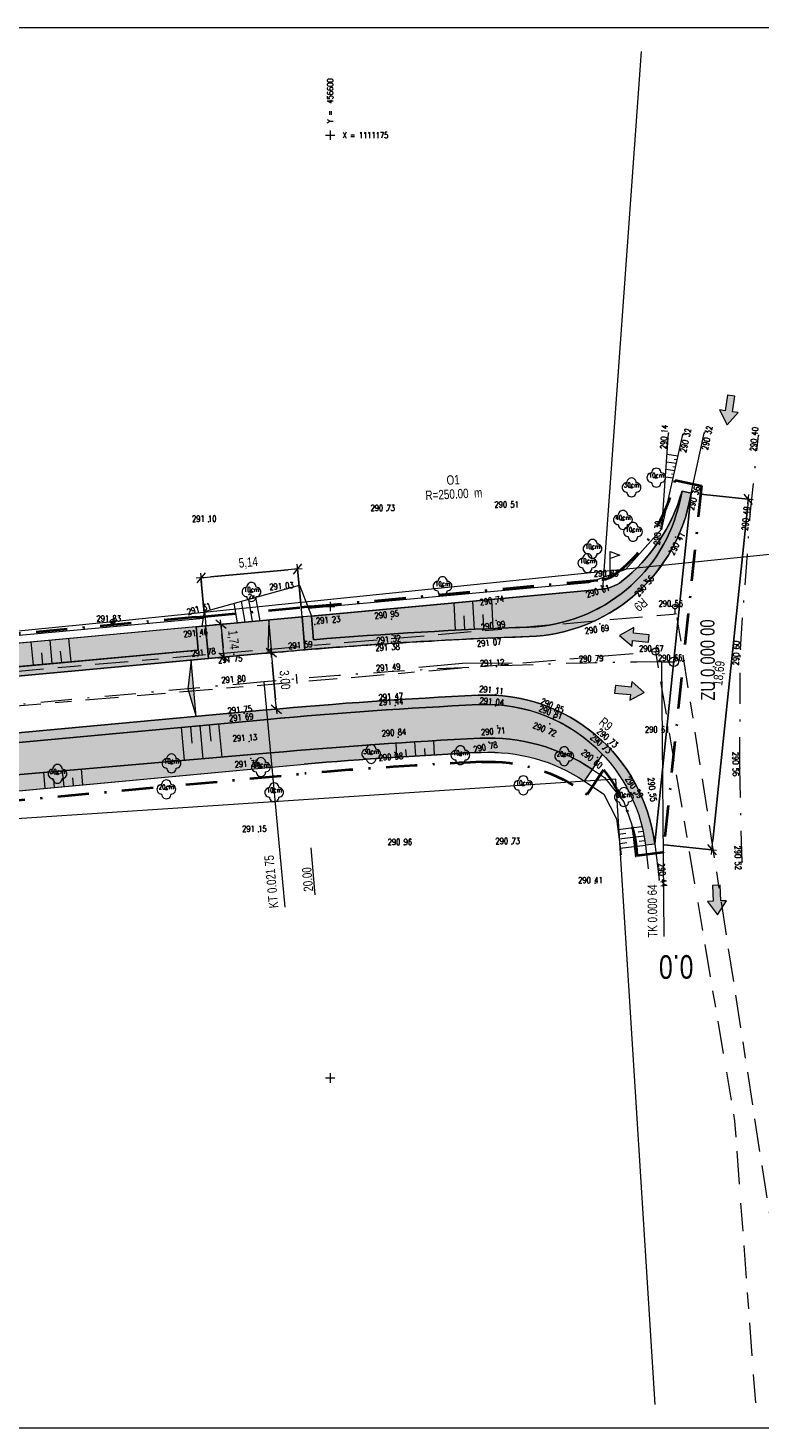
# Model space of a CAD drawing. Header units: metres. Extents: x -456831 to -456516, y -1111244 to -1111169.
# Tile 16 of 18: x -456616 to -456577, y -1111244 to -1111169. Entities that reach past the tile are written whole.
import ezdxf
from ezdxf.enums import TextEntityAlignment as Align

# ---------------------------------------------------------------- set-up
doc = ezdxf.new("R2010")
doc.units = ezdxf.units.M
doc.header["$MEASUREMENT"] = 0
for name, pattern in [('6.1622', [40, 3.5, -3, 7, -3, 3.5, 3.5, -3, 7, -3, 3.5]), ('6.2322', [40, 3.5, -3, 7, -4, 6, -3, 7, -3, 3.5]), ('DGN Style 2', [8.270769, 4.962461, -3.308308]), ('DGN Style 4', [13.241501, 6.616615, -3.308308, 0.008271, -3.308308])]:
    doc.linetypes.add(name, pattern=pattern)
doc.layers.get('0').update_dxf_attribs({"lineweight": 13})
for name, color, linetype, lineweight in [('BARVY_KOMUNIKACE', 254, 'Continuous', 0), ('BARVY_KRAJNICE', 101, 'Continuous', 0), ('BARVY_NASYP', 71, 'Continuous', 0), ('BARVY_OPRAVA STERK', 191, 'Continuous', 0), ('BARVY_ZAREZ', 31, 'Continuous', 0), ('geom_popis_oblouku', 1, 'DGN Style 2', 0), ('Hranice parcel', 9, 'Continuous', 13), ('HRANICE STAVENISTE', 136, 'DGN Style 4', 40), ('HRANY NAVRH', 1, 'Continuous', 13), ('HRANY_NASYP', 96, 'Continuous', 13), ('HRANY_ZAREZ', 30, 'Continuous', 13), ('IS_CEZ_NN_NADZ', 1, 'Continuous', 0), ('IS_SMVAK_KANAL_SPL_TRASA', 32, '6.2322', 0), ('IS_SMVAK_VODA_TRASA', 5, '6.1622', 0), ('KOMUNIKACE', 7, 'Continuous', 13), ('KOMUNIKACE_OSA', 7, 'DGN Style 4', 13), ('KOTY', 1, 'Continuous', 13), ('KRAJNICE', 1, 'Continuous', 13), ('KULTURA', 3, 'Continuous', 13), ('OSA', 1, 'DGN Style 4', 13), ('POLOMERY', 1, 'Continuous', 13), ('POPIS OBLOUKU', 1, 'Continuous', 13), ('RAMECEK', 7, 'Continuous', 0), ('SIT', 5, 'Continuous', 13), ('SITE_ELEKTRIKA', 7, 'Continuous', 13), ('SITE_KANALIZACE', 7, 'Continuous', 13), ('SITE_VODOVOD', 7, 'Continuous', 13), ('SKLONOVNIK', 1, 'Continuous', 0), ('SKRYTE_BODY', 7, 'Continuous', 0), ('SRAFY', 7, 'Continuous', 0), ('SRAFY NASYP', 96, 'Continuous', 13), ('SRAFY ZAREZ', 30, 'Continuous', 13), ('STANIČENÍ', 1, 'Continuous', 13), ('TEREN', 7, 'Continuous', 13), ('TEXTY_KULTURA', 3, 'Continuous', 13), ('VJEZD', 1, 'Continuous', 0), ('VYSKY', 34, 'Continuous', 0)]:
    doc.layers.add(name, color=color, linetype=linetype, lineweight=lineweight)
doc.styles.add('ARIAL', font='arial.ttf')
doc.styles.add('ROMANS', font='romans.shx')
doc.styles.add('Style-Arial', font='arial.ttf')
doc.styles.add('Style-Times New Roman', font='times.ttf')
doc.dimstyles.new('1 500', dxfattribs={"dimtxt": 1, "dimasz": 1, "dimexe": 0, "dimexo": 1, "dimgap": 0.5, "dimtad": 1, "dimzin": 0, "dimtxsty": 'Style-Times New Roman', "dimblk": 'KONCOVA ZNACKA KOTY_1.0', "dimcen": 0, "dimazin": 3, "dimtfac": 1, "dimtdec": 0, "dimtofl": 0, "dimtmove": 0, "dimatfit": 1, "dimldrblk": 'KONCOVA ZNACKA KOTY_1.0', "dimfxl": 0, "dimtolj": 1, "dimtzin": 0, "dimarcsym": 0})

# ---------------------------------------------------------------- blocks, each defined once
blk = doc.blocks.new('SIT')
at = {"color": 0, "linetype": 'ByBlock', "lineweight": -2}
for p, q in [((-1, 0), (1, 0)), ((0, 1), (0, -1))]:
    blk.add_line(p, q, dxfattribs=at)
blk = doc.blocks.new('STROM_LI')
at = {"color": 0, "linetype": 'ByBlock', "lineweight": -2}
blk.add_circle((0, 0), 0.2, dxfattribs=at)
for centre, start, end in [((-1, 0.000074), 89.998883, 270.001117), ((0.000019, 1.000148), 359.995762, 180.004238), ((-1, 0.000074), 359.995762, 0.004238), ((1.000039, 0.000074), 179.995762, 180.004238), ((1.000039, 0.000074), 269.998883, 90.001117), ((0.000019, -1), 179.995762, 0.004238)]:
    blk.add_arc(centre, 1, start, end, dxfattribs=at)
blk = doc.blocks.new('OS_VODA')
at = {"color": 0, "linetype": 'ByBlock', "lineweight": -2}
for p, q in [((0, 0.3), (0, 5.3)), ((0, 5.3), (2, 4.55)), ((2, 4.55), (0, 3.8))]:
    blk.add_line(p, q, dxfattribs=at)
blk.add_circle((0, 0), 0.3, dxfattribs=at)
blk = doc.blocks.new('SAK')
at = {"color": 0, "linetype": 'ByBlock', "lineweight": -2}
blk.add_circle((0, 0), 0.75, dxfattribs=at)
blk = doc.blocks.new('HYDR_P')
at = {"color": 0, "linetype": 'ByBlock', "lineweight": -2}
for p, q in [((-0.5, 0), (-1.5, 0)), ((0.5, 0), (1.5, 0)), ((0, -0.5), (0, -1.5))]:
    blk.add_line(p, q, dxfattribs=at)
blk.add_circle((0, 0), 0.5, dxfattribs=at)
blk.add_point((0, 0), dxfattribs=at)
blk = doc.blocks.new('SLOUPB')
at = {"color": 0, "linetype": 'ByBlock', "lineweight": -2}
blk.add_line((-0.5, 0), (0.5, 0), dxfattribs=at)
blk.add_circle((0, 0), 0.5, dxfattribs=at)
for radius in [0.35, 0.2]:
    blk.add_arc((0, 0), radius, 180, 0, dxfattribs=at)
blk = doc.blocks.new('KONCOVA ZNACKA KOTY_1.0')
blk.add_line((0, 0), (-1, 0))
at = {"layer": 'KOTY'}
for p, q in [((-0.5, -0.5), (0.5, 0.5)), ((-0.5, 0), (0.5, 0)), ((0, -0.5), (0, 0.5))]:
    blk.add_line(p, q, dxfattribs=at)
blk = doc.blocks.new('*D25')
at = {"layer": 'Defpoints', "color": 0, "linetype": 'Continuous', "lineweight": 13}
for p in [(-456580.863, -1111193.989), (-456582.799, -1111212.58), (-456579.774, -1111212.895)]:
    blk.add_point(p, dxfattribs=at)
at = {"layer": 'KOTY', "color": 0, "linetype": 'ByBlock', "lineweight": -2}
for p, q in [((-456580.366, -1111194.041), (-456577.838, -1111194.304)), ((-456582.302, -1111212.632), (-456579.774, -1111212.895))]:
    blk.add_line(p, q, dxfattribs=at)
at = {"layer": 'KOTY', "linetype": 'Continuous', "lineweight": -2}
blk.add_line((-456577.89, -1111194.801), (-456579.723, -1111212.398), dxfattribs=at)
at = {"layer": 'KOTY', "linetype": 'Continuous', "lineweight": -2, "xscale": 0.5, "yscale": 0.5, "zscale": 0.5}
for p, rotation in [((-456577.838, -1111194.304), 84.05507244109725), ((-456579.774, -1111212.895), 264.0550724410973)]:
    blk.add_blockref('KONCOVA ZNACKA KOTY_1.0', p, dxfattribs=dict(at, rotation=rotation))
at = {"layer": 'KOTY', "color": 7, "linetype": 'Continuous', "insert": (-456579.354, -1111203.542), "char_height": 0.5, "attachment_point": 5, "rotation": 84.05507, "style": 'ARIAL'}
blk.add_mtext('\\A1;\\H1x;\\W0.75;18,69', dxfattribs=at)
blk = doc.blocks.new('*D27')
at = {"layer": 'Defpoints', "color": 0, "linetype": 'Continuous', "lineweight": 13}
for p in [(-456603.125, -1111202.448), (-456603.646, -1111202.497), (-456603.37, -1111205.484)]:
    blk.add_point(p, dxfattribs=at)
at = {"layer": 'KOTY', "color": 0, "linetype": 'ByBlock', "lineweight": -2}
for p, q in [((-456603.148, -1111202.451), (-456603.125, -1111202.448)), ((-456602.872, -1111205.438), (-456602.849, -1111205.436))]:
    blk.add_line(p, q, dxfattribs=at)
at = {"layer": 'KOTY', "linetype": 'Continuous', "lineweight": -2}
blk.add_line((-456602.895, -1111204.938), (-456603.079, -1111202.946), dxfattribs=at)
at = {"layer": 'KOTY', "linetype": 'Continuous', "lineweight": -2, "xscale": 0.5, "yscale": 0.5, "zscale": 0.5}
for p, rotation in [((-456603.125, -1111202.448), 95.28977602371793), ((-456602.849, -1111205.436), 275.2897760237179)]:
    blk.add_blockref('KONCOVA ZNACKA KOTY_1.0', p, dxfattribs=dict(at, rotation=rotation))
at = {"layer": 'KOTY', "color": 7, "linetype": 'Continuous', "insert": (-456602.439, -1111203.891), "char_height": 0.5, "attachment_point": 5, "rotation": 275.28978, "style": 'ARIAL'}
blk.add_mtext('\\A1;\\H1x;\\W0.75;3,00', dxfattribs=at)
blk = doc.blocks.new('*D29')
at = {"layer": 'Defpoints', "color": 0, "linetype": 'Continuous', "lineweight": 13}
for p in [(-456606.611, -1111201.021), (-456606.451, -1111202.756), (-456605.628, -1111202.68)]:
    blk.add_point(p, dxfattribs=at)
at = {"layer": 'KOTY', "color": 0, "linetype": 'ByBlock', "lineweight": -2}
for p, q in [((-456606.113, -1111200.975), (-456605.789, -1111200.945)), ((-456605.953, -1111202.71), (-456605.628, -1111202.68))]:
    blk.add_line(p, q, dxfattribs=at)
at = {"layer": 'KOTY', "linetype": 'Continuous', "lineweight": -2}
blk.add_line((-456605.743, -1111201.443), (-456605.674, -1111202.182), dxfattribs=at)
at = {"layer": 'KOTY', "linetype": 'Continuous', "lineweight": -2, "xscale": 0.5, "yscale": 0.5, "zscale": 0.5}
for p, rotation in [((-456605.789, -1111200.945), 95.28977601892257), ((-456605.628, -1111202.68), 275.2897760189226)]:
    blk.add_blockref('KONCOVA ZNACKA KOTY_1.0', p, dxfattribs=dict(at, rotation=rotation))
at = {"layer": 'KOTY', "color": 7, "linetype": 'Continuous', "insert": (-456605.16, -1111201.762), "char_height": 0.5, "attachment_point": 5, "rotation": 275.28978, "style": 'ARIAL'}
blk.add_mtext('\\A1;\\H1x;\\W0.75;1,74', dxfattribs=at)
blk = doc.blocks.new('*D33')
at = {"layer": 'Defpoints', "color": 0, "linetype": 'Continuous', "lineweight": 13}
for p in [(-456601.726, -1111198.001), (-456601.491, -1111200.546), (-456606.611, -1111201.021)]:
    blk.add_point(p, dxfattribs=at)
at = {"layer": 'KOTY', "color": 0, "linetype": 'ByBlock', "lineweight": -2}
for p, q in [((-456601.537, -1111200.049), (-456601.726, -1111198.001)), ((-456606.657, -1111200.523), (-456606.847, -1111198.475))]:
    blk.add_line(p, q, dxfattribs=at)
at = {"layer": 'KOTY', "linetype": 'Continuous', "lineweight": -2}
blk.add_line((-456606.349, -1111198.429), (-456602.224, -1111198.047), dxfattribs=at)
at = {"layer": 'KOTY', "linetype": 'Continuous', "lineweight": -2, "xscale": 0.5, "yscale": 0.5, "zscale": 0.5}
for p, rotation in [((-456601.726, -1111198.001), 5.295159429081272), ((-456606.847, -1111198.475), 185.2951594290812)]:
    blk.add_blockref('KONCOVA ZNACKA KOTY_1.0', p, dxfattribs=dict(at, rotation=rotation))
at = {"layer": 'KOTY', "color": 7, "linetype": 'Continuous', "insert": (-456604.338, -1111197.69), "char_height": 0.5, "attachment_point": 5, "rotation": 5.29516, "style": 'ARIAL'}
blk.add_mtext('\\A1;\\H1x;\\W0.75;5,14', dxfattribs=at)

msp = doc.modelspace()

# ---------------------------------------------------------------- hatches: boundary and pattern name
at = {"layer": 'BARVY_KRAJNICE', "ltscale": 0.25}
for points in [[(-456589.446, -1111201.586, 0.34383), (-456580.966, -1111194.471), (-456580.863, -1111193.989), (-456581.352, -1111193.885), (-456581.455, -1111194.367, -0.34383), (-456589.464, -1111201.086, 0.011354), (-456600.888, -1111201.755), (-456600.993, -1111200.5), (-456601.491, -1111200.546), (-456601.345, -1111202.294, -0.011851)], [(-456583.295, -1111212.642), (-456582.799, -1111212.58, 0.391933), (-456592.154, -1111204.701, 0.011313), (-456603.37, -1111205.484), (-456668.666, -1111211.529, 0.012189), (-456680.697, -1111212.94), (-456680.337, -1111215.478), (-456679.837, -1111215.444), (-456680.132, -1111213.365, -0.011685), (-456668.62, -1111212.027), (-456603.324, -1111205.982, -0.011313), (-456592.13, -1111205.2, -0.391933)]]:
    msp.add_hatch(color=256, dxfattribs=at).paths.add_polyline_path(points)
at = {"layer": 'BARVY_KRAJNICE', "ltscale": 0.25, "extrusion": (0, 0, -1)}
msp.add_hatch(color=256, dxfattribs=at).paths.add_polyline_path([(456705.537, -1111213.177, 0.069506), (456713.132, -1111212.708), (456725.196, -1111210.256, -0.011455), (456728.917, -1111209.588), (456728.809, -1111208.206), (456729.307, -1111208.167), (456729.478, -1111210.362), (456729.501, -1111210.51, 0.012791), (456725.395, -1111211.236), (456713.331, -1111213.687, -0.098325), (456702.229, -1111213.737), (456693.634, -1111212.07, 0.024809), (456668.942, -1111208.542), (456606.451, -1111202.756), (456606.611, -1111201.021), (456607.109, -1111201.067), (456606.995, -1111202.305), (456668.989, -1111208.044, -0.024809), (456693.729, -1111211.58), (456700.041, -1111212.804), (456700.378, -1111212.808), (456700.85, -1111212.815)])
at = {"layer": 'BARVY_NASYP', "ltscale": 0.25, "extrusion": (0, 0, -1)}
for points in [[(456584.562, -1111198.671, 0.144776), (456585.56, -1111199.07), (456600.993, -1111200.5), (456600.888, -1111201.755, 0.011354), (456589.464, -1111201.086, -0.34383), (456581.455, -1111194.367), (456581.352, -1111193.885, 0.157558)], [(456693.729, -1111211.58, 0.024809), (456668.989, -1111208.044), (456606.995, -1111202.305), (456607.109, -1111201.067), (456689.14, -1111208.67), (456696.646, -1111211.516), (456700.041, -1111212.804)]]:
    msp.add_hatch(color=256, dxfattribs=at).paths.add_polyline_path(points)
at = {"layer": 'BARVY_NASYP', "ltscale": 0.25}
msp.add_hatch(color=256, dxfattribs=at).paths.add_polyline_path([(-456585.567, -1111207.838, 0.217926), (-456592.13, -1111205.2, 0.011313), (-456603.324, -1111205.982), (-456668.62, -1111212.027, 0.007001), (-456675.526, -1111212.764), (-456673.666, -1111214.228, -0.005306), (-456668.466, -1111213.691), (-456641.26, -1111211.167), (-456621.345, -1111209.323), (-456603.159, -1111207.762, -0.011313), (-456592.046, -1111206.986, -0.160195), (-456586.099, -1111208.636)])
at = {"layer": 'BARVY_OPRAVA STERK', "ltscale": 0.25, "extrusion": (0, 0, -1)}
msp.add_hatch(color=256, dxfattribs=at).paths.add_polyline_path([(456603.646, -1111202.497, 0.002297), (456601.345, -1111202.294), (456601.491, -1111200.546), (456606.611, -1111201.021), (456606.451, -1111202.756)])
at = {"layer": 'BARVY_ZAREZ', "ltscale": 0.25}
msp.add_hatch(color=256, dxfattribs=at).paths.add_polyline_path([(-456668.399, -1111214.41), (-456641.184, -1111211.99), (-456621.264, -1111210.207), (-456601.381, -1111208.356, -0.009566), (-456592.011, -1111207.735, -0.160195), (-456586.515, -1111209.26), (-456586.099, -1111208.636, 0.160195), (-456592.046, -1111206.986, 0.011313), (-456603.159, -1111207.762), (-456621.345, -1111209.323), (-456641.26, -1111211.167), (-456668.466, -1111213.691, 0.005306), (-456673.666, -1111214.228), (-456675.238, -1111215.14, -0.007001)])
at = {"layer": 'SKLONOVNIK', "ltscale": 0.25, "extrusion": (0, 0, -1)}
msp.add_hatch(color=256, dxfattribs=at).paths.add_polyline_path([(456603.31, -1111202.466, 0.000217), (456603.093, -1111202.446), (456603.254, -1111200.71)])
at = {"layer": 'SKLONOVNIK', "ltscale": 0.25}
msp.add_hatch(color=256, dxfattribs=at).paths.add_polyline_path([(-456607.094, -1111205.829), (-456607.537, -1111204.363), (-456607.371, -1111202.841)])
at = {"layer": 'VJEZD', "ltscale": 0.25}
for points in [[(-456578.967, -1111190.356), (-456579.363, -1111189.572), (-456579.064, -1111189.614), (-456578.949, -1111188.781), (-456578.558, -1111188.835), (-456578.673, -1111189.668), (-456578.374, -1111189.709)], [(-456584.003, -1111202.105), (-456584.67, -1111201.533), (-456583.9, -1111201.112), (-456583.931, -1111201.412), (-456583.095, -1111201.5), (-456583.136, -1111201.892), (-456583.972, -1111201.804)], [(-456584.12, -1111204.972), (-456584.089, -1111204.671), (-456584.925, -1111204.584), (-456584.884, -1111204.192), (-456584.048, -1111204.279), (-456584.016, -1111203.979), (-456583.35, -1111204.55)], [(-456579.468, -1111216.342), (-456579.998, -1111215.642), (-456579.696, -1111215.629), (-456579.732, -1111214.789), (-456579.338, -1111214.772), (-456579.302, -1111215.612), (-456579, -1111215.599)]]:
    msp.add_hatch(color=256, dxfattribs=at).paths.add_polyline_path(points)

# ---------------------------------------------------------------- linework, layer by layer
at = {"layer": 'BARVY_KOMUNIKACE', "ltscale": 0.25, "flags": 128}
msp.add_lwpolyline([(-456693.063, -1111215.016, -0.024809), (-456668.666, -1111211.529), (-456603.37, -1111205.484, -0.011313), (-456592.154, -1111204.701, -0.391933), (-456582.799, -1111212.58), (-456580.863, -1111193.989), (-456580.966, -1111194.471, -0.34383), (-456589.446, -1111201.586, 0.014147), (-456603.646, -1111202.497), (-456606.451, -1111202.756), (-456668.942, -1111208.542, 0.024809), (-456693.634, -1111212.07)], format="xyb", dxfattribs=at)
at = {"layer": 'BARVY_KRAJNICE', "ltscale": 0.25, "flags": 128}
for points in [[(-456589.446, -1111201.586, 0.34383), (-456580.966, -1111194.471), (-456580.863, -1111193.989), (-456581.352, -1111193.885), (-456581.455, -1111194.367, -0.34383), (-456589.464, -1111201.086, 0.011354), (-456600.888, -1111201.755), (-456600.993, -1111200.5), (-456601.491, -1111200.546), (-456601.345, -1111202.294, -0.011851)], [(-456705.537, -1111213.177, -0.069506), (-456713.132, -1111212.708), (-456725.196, -1111210.256, 0.011455), (-456728.917, -1111209.588), (-456728.809, -1111208.206), (-456729.307, -1111208.167), (-456729.478, -1111210.362), (-456729.501, -1111210.51, -0.012791), (-456725.395, -1111211.236), (-456713.331, -1111213.687, 0.098325), (-456702.229, -1111213.737), (-456693.634, -1111212.07, -0.024809), (-456668.942, -1111208.542), (-456606.451, -1111202.756), (-456606.611, -1111201.021), (-456607.109, -1111201.067), (-456606.995, -1111202.305), (-456668.989, -1111208.044, 0.024809), (-456693.729, -1111211.58), (-456700.041, -1111212.804), (-456700.378, -1111212.808), (-456700.85, -1111212.815)], [(-456583.295, -1111212.642), (-456582.799, -1111212.58, 0.391933), (-456592.154, -1111204.701, 0.011313), (-456603.37, -1111205.484), (-456668.666, -1111211.529, 0.012189), (-456680.697, -1111212.94), (-456680.337, -1111215.478), (-456679.837, -1111215.444), (-456680.132, -1111213.365, -0.011685), (-456668.62, -1111212.027), (-456603.324, -1111205.982, -0.011313), (-456592.13, -1111205.2, -0.391933)]]:
    msp.add_lwpolyline(points, format="xyb", close=True, dxfattribs=at)
at = {"layer": 'BARVY_NASYP', "ltscale": 0.25, "flags": 128}
for points in [[(-456584.562, -1111198.671, -0.144776), (-456585.56, -1111199.07), (-456600.993, -1111200.5), (-456600.888, -1111201.755, -0.011354), (-456589.464, -1111201.086, 0.34383), (-456581.455, -1111194.367), (-456581.352, -1111193.885, -0.157558)], [(-456693.729, -1111211.58, -0.024809), (-456668.989, -1111208.044), (-456606.995, -1111202.305), (-456607.109, -1111201.067), (-456689.14, -1111208.67), (-456696.646, -1111211.516), (-456700.041, -1111212.804)], [(-456585.567, -1111207.838, 0.217926), (-456592.13, -1111205.2, 0.011313), (-456603.324, -1111205.982), (-456668.62, -1111212.027, 0.007001), (-456675.526, -1111212.764), (-456673.666, -1111214.228, -0.005306), (-456668.466, -1111213.691), (-456641.26, -1111211.167), (-456621.345, -1111209.323), (-456603.159, -1111207.762, -0.011313), (-456592.046, -1111206.986, -0.160195), (-456586.099, -1111208.636)]]:
    msp.add_lwpolyline(points, format="xyb", close=True, dxfattribs=at)
at = {"layer": 'BARVY_OPRAVA STERK', "ltscale": 0.25, "flags": 128}
msp.add_lwpolyline([(-456603.646, -1111202.497, -0.002297), (-456601.345, -1111202.294), (-456601.491, -1111200.546), (-456606.611, -1111201.021), (-456606.451, -1111202.756)], format="xyb", close=True, dxfattribs=at)
at = {"layer": 'BARVY_ZAREZ', "ltscale": 0.25, "flags": 128}
msp.add_lwpolyline([(-456668.399, -1111214.41), (-456641.184, -1111211.99), (-456621.264, -1111210.207), (-456601.381, -1111208.356, -0.009566), (-456592.011, -1111207.735, -0.160195), (-456586.515, -1111209.26), (-456586.099, -1111208.636, 0.160195), (-456592.046, -1111206.986, 0.011313), (-456603.159, -1111207.762), (-456621.345, -1111209.323), (-456641.26, -1111211.167), (-456668.466, -1111213.691, 0.005306), (-456673.666, -1111214.228), (-456675.238, -1111215.14, -0.007001)], format="xyb", close=True, dxfattribs=at)
at = {"layer": 'geom_popis_oblouku', "flags": 128}
msp.add_lwpolyline([(-456590.354, -1111202.996), (-456592.994, -1111203.017), (-456595.622, -1111203.26)], dxfattribs=at)
at = {"layer": 'Hranice parcel', "ltscale": 0.25, "flags": 128}
for points in [[(-456583.521, -1111170.564), (-456585.56, -1111199.07), (-456689.14, -1111208.67), (-456715.33, -1111208.15)], [(-456582.78, -1111242.314), (-456584.86, -1111209.15), (-456690.03, -1111216.12)]]:
    msp.add_lwpolyline(points, dxfattribs=at)
at = {"layer": 'HRANICE STAVENISTE', "ltscale": 0.25}
for p, q in [((-456581.716, -1111193.295), (-456580.319, -1111193.594)), ((-456580.319, -1111193.594), (-456582.343, -1111213.027)), ((-456601.039, -1111200.002), (-456585.606, -1111198.572)), ((-456606.657, -1111200.523), (-456601.537, -1111200.049)), ((-456601.039, -1111200.002), (-456601.537, -1111200.049)), ((-456607.155, -1111200.569), (-456689.254, -1111208.178)), ((-456607.155, -1111200.569), (-456606.657, -1111200.523)), ((-456621.218, -1111210.705), (-456601.337, -1111208.854)), ((-456586.385, -1111209.965), (-456585.512, -1111208.657)), ((-456583.745, -1111213.202), (-456582.343, -1111213.027))]:
    msp.add_line(p, q, dxfattribs=at)
for centre, radius, start, end in [((-456590.364, -1111191.311), 8.872, 308.24637, 347.0747), ((-456585.735, -1111197.184), 1.394, 275.29516, 308.24637), ((-456580.46, -1111452.926), 244.962, 92.6972, 94.88941)]:
    msp.add_arc(centre, radius, start, end, dxfattribs=at)
at = {"layer": 'HRANICE STAVENISTE', "ltscale": 0.25, "extrusion": (0, 0, -1)}
for centre, radius, start, end in [((456591.581, -1111216.853), 8.628, 87.3028, 127.02951), ((456591.73, -1111213.691), 8, 141.00767, 176.49351)]:
    msp.add_arc(centre, radius, start, end, dxfattribs=at)
at = {"layer": 'HRANY NAVRH', "ltscale": 0.25}
for p, q in [((-456580.863, -1111193.989), (-456582.799, -1111212.58)), ((-456580.863, -1111193.989), (-456580.966, -1111194.471)), ((-456606.611, -1111201.021), (-456601.491, -1111200.546)), ((-456601.491, -1111200.546), (-456601.345, -1111202.294)), ((-456606.611, -1111201.021), (-456606.451, -1111202.756)), ((-456603.646, -1111202.497), (-456668.942, -1111208.542)), ((-456603.37, -1111205.484), (-456668.666, -1111211.529))]:
    msp.add_line(p, q, dxfattribs=at)
for centre, radius, start, end in [((-456589.768, -1111192.592), 9, 272.04764, 347.94574), ((-456580.46, -1111452.926), 251.5, 92.04764, 95.28978), ((-456580.46, -1111452.926), 248.5, 92.6972, 95.28978)]:
    msp.add_arc(centre, radius, start, end, dxfattribs=at)
at = {"layer": 'HRANY NAVRH', "ltscale": 0.25, "extrusion": (0, 0, -1)}
msp.add_arc((456591.73, -1111213.691), 9, 87.3028, 172.91019, dxfattribs=at)
at = {"layer": 'HRANY_NASYP', "ltscale": 0.25}
for p, q in [((-456600.993, -1111200.5), (-456585.56, -1111199.07)), ((-456607.109, -1111201.067), (-456689.14, -1111208.67)), ((-456603.159, -1111207.762), (-456621.345, -1111209.323)), ((-456586.515, -1111209.26), (-456585.567, -1111207.838))]:
    msp.add_line(p, q, dxfattribs=at)
for centre, radius, start, end in [((-456590.364, -1111191.311), 9.372, 308.24637, 344.06154), ((-456585.735, -1111197.184), 1.894, 275.29516, 308.24637), ((-456580.46, -1111452.926), 246.212, 92.6972, 95.28978)]:
    msp.add_arc(centre, radius, start, end, dxfattribs=at)
at = {"layer": 'HRANY_NASYP', "ltscale": 0.25, "extrusion": (0, 0, -1)}
msp.add_arc((456591.581, -1111216.853), 9.878, 87.3028, 123.70746, dxfattribs=at)
at = {"layer": 'HRANY_ZAREZ', "ltscale": 0.25}
msp.add_line((-456621.264, -1111210.207), (-456601.381, -1111208.356), dxfattribs=at)
at = {"layer": 'HRANY_ZAREZ', "ltscale": 0.25, "extrusion": (0, 0, -1)}
msp.add_arc((456591.581, -1111216.853), 9.128, 87.3028, 123.70746, dxfattribs=at)
at = {"layer": 'HRANY_ZAREZ', "ltscale": 0.25}
msp.add_arc((-456580.46, -1111452.926), 245.462, 92.6972, 94.88941, dxfattribs=at)
at = {"layer": 'IS_CEZ_NN_NADZ', "ltscale": 0.25}
for points in [[(-456611.52, -1111200.793), (-456573.609, -1111196.902)], [(-456652.666, -1111204.86), (-456611.52, -1111200.793)]]:
    msp.add_lwpolyline(points, dxfattribs=at)
at = {"layer": 'IS_SMVAK_KANAL_SPL_TRASA', "ltscale": 0.25}
for p, q in [((-456632.767, -1111206.63), (-456582.761, -1111202.385)), ((-456582.761, -1111202.385), (-456578.57, -1111227.27)), ((-456578.57, -1111227.27), (-456577.458, -1111242.314))]:
    msp.add_line(p, q, dxfattribs=at)
at = {"layer": 'IS_SMVAK_VODA_TRASA', "ltscale": 0.25}
for points in [[(-456581.652, -1111200.39), (-456581.82, -1111200.42), (-456613.57, -1111203.17), (-456643.84, -1111205.94), (-456680.35, -1111208.96), (-456707.6, -1111211.36), (-456740.94, -1111208.56), (-456761.83, -1111208.9), (-456763.052, -1111208.842)], [(-456575.914, -1111242.314), (-456576.59, -1111232.97), (-456581.46, -1111201.45), (-456581.652, -1111200.39)]]:
    msp.add_lwpolyline(points, dxfattribs=at)
at = {"layer": 'KOMUNIKACE', "ltscale": 0.25}
for p, q in [((-456580.863, -1111193.989), (-456580.182, -1111190.8)), ((-456582.799, -1111212.58), (-456582.562, -1111214.485))]:
    msp.add_line(p, q, dxfattribs=at)
msp.add_point((-456582.413, -1111206.682), dxfattribs=at)
at = {"layer": 'KOMUNIKACE_OSA', "ltscale": 0.25}
for p, q in [((-456577.738, -1111195.121), (-456577.296, -1111190.925)), ((-456578.261, -1111202.253), (-456577.738, -1111195.121)), ((-456578.29, -1111208.572), (-456578.261, -1111202.253)), ((-456578.169, -1111213.539), (-456578.29, -1111208.572))]:
    msp.add_line(p, q, dxfattribs=at)
at = {"layer": 'KRAJNICE', "ltscale": 0.25}
for p, q in [((-456581.352, -1111193.885), (-456581.455, -1111194.367)), ((-456581.352, -1111193.885), (-456580.863, -1111193.989)), ((-456600.993, -1111200.5), (-456601.491, -1111200.546)), ((-456600.993, -1111200.5), (-456600.888, -1111201.755)), ((-456607.109, -1111201.067), (-456606.611, -1111201.021)), ((-456607.109, -1111201.067), (-456606.995, -1111202.305)), ((-456606.995, -1111202.305), (-456668.989, -1111208.044)), ((-456603.324, -1111205.982), (-456668.62, -1111212.027)), ((-456583.295, -1111212.642), (-456582.799, -1111212.58))]:
    msp.add_line(p, q, dxfattribs=at)
for centre, radius, start, end in [((-456589.768, -1111192.592), 8.5, 272.04764, 347.94574), ((-456580.46, -1111452.926), 252, 92.04764, 94.64977), ((-456580.46, -1111452.926), 248, 92.6972, 95.28978)]:
    msp.add_arc(centre, radius, start, end, dxfattribs=at)
at = {"layer": 'KRAJNICE', "ltscale": 0.25, "extrusion": (0, 0, -1)}
msp.add_arc((456591.73, -1111213.691), 8.5, 87.3028, 172.91019, dxfattribs=at)
at = {"layer": 'OSA', "ltscale": 0.25}
for p, q in [((-456582.435, -1111202.933), (-456581.794, -1111202.928)), ((-456603.508, -1111203.99), (-456668.804, -1111210.036))]:
    msp.add_line(p, q, dxfattribs=at)
msp.add_arc((-456580.46, -1111452.926), 250, 90.45265, 95.28978, dxfattribs=at)
at = {"layer": 'RAMECEK', "ltscale": 0.25, "flags": 128}
msp.add_lwpolyline([(-456831.365, -1111243.564), (-456516.365, -1111243.564), (-456516.365, -1111169.314), (-456831.365, -1111169.314)], close=True, dxfattribs=at)
at = {"layer": 'SKLONOVNIK', "ltscale": 0.25, "flags": 128}
msp.add_lwpolyline([(-456603.31, -1111202.466, -0.000217), (-456603.093, -1111202.446), (-456603.254, -1111200.71)], format="xyb", close=True, dxfattribs=at)
msp.add_lwpolyline([(-456607.537, -1111204.363), (-456607.094, -1111205.829), (-456607.371, -1111202.841)], close=True, dxfattribs=at)
at = {"layer": 'SKRYTE_BODY', "ltscale": 0.25}
for p in [(-456582.075, -1111190.802), (-456581.304, -1111190.874), (-456580.182, -1111190.8), (-456577.296, -1111190.925), (-456580.863, -1111193.989), (-456577.738, -1111195.121), (-456582.414, -1111195.88), (-456582.414, -1111195.88), (-456581.695, -1111196.327), (-456583.366, -1111198.609), (-456604.173, -1111199.223), (-456602.401, -1111199.077), (-456602.401, -1111199.077), (-456594.044, -1111198.914), (-456585.634, -1111198.893), (-456585.634, -1111198.893), (-456591.208, -1111199.862), (-456591.208, -1111199.862), (-456611.52, -1111200.793), (-456606.653, -1111200.256), (-456606.653, -1111200.256), (-456600.82, -1111200.955), (-456600.82, -1111200.955), (-456596.758, -1111200.659), (-456596.758, -1111200.659), (-456591.206, -1111200.74), (-456585.707, -1111200.921), (-456606.892, -1111201.587), (-456606.892, -1111201.587), (-456596.708, -1111201.503), (-456596.708, -1111201.503), (-456591.379, -1111201.68), (-456606.492, -1111202.31), (-456606.492, -1111202.31), (-456606.492, -1111202.31), (-456601.382, -1111201.849), (-456601.382, -1111201.849), (-456601.382, -1111201.849), (-456596.752, -1111201.883), (-456578.261, -1111202.253), (-456605.105, -1111202.515), (-456591.188, -1111203.178), (-456585.936, -1111202.961), (-456581.759, -1111202.928), (-456596.687, -1111203.417), (-456604.885, -1111204.047), (-456591.223, -1111204.664), (-456596.554, -1111204.971), (-456596.553, -1111205.252), (-456591.245, -1111205.271), (-456604.553, -1111205.656), (-456604.477, -1111205.853), (-456588.159, -1111205.908), (-456588.111, -1111205.533), (-456596.389, -1111206.926), (-456591.127, -1111206.333), (-456588.35, -1111206.227), (-456588.35, -1111206.227), (-456588.35, -1111206.227), (-456604.29, -1111207.159), (-456591.6, -1111207.195), (-456591.6, -1111207.195), (-456585.572, -1111207.549), (-456585.277, -1111207.276), (-456608.412, -1111208.316), (-456604.207, -1111208.06), (-456597.828, -1111207.816), (-456596.579, -1111207.738), (-456593.099, -1111207.881), (-456587.595, -1111207.938), (-456585.833, -1111208.008), (-456585.833, -1111208.008), (-456614.451, -1111208.873), (-456603.67, -1111208.512), (-456578.29, -1111208.572), (-456583.931, -1111209.893), (-456583.931, -1111209.893), (-456583.135, -1111209.878), (-456584.431, -1111210.101), (-456578.169, -1111213.539), (-456582.562, -1111214.485)]:
    msp.add_point(p, dxfattribs=at)
at = {"layer": 'SRAFY', "ltscale": 0.25}
for p, q in [((-456581.558, -1111192.022), (-456582.151, -1111191.937)), ((-456581.732, -1111192.805), (-456582.204, -1111192.737)), ((-456581.645, -1111192.413), (-456582.177, -1111192.337)), ((-456581.689, -1111192.609), (-456581.841, -1111192.587)), ((-456581.602, -1111192.218), (-456581.771, -1111192.193)), ((-456581.819, -1111193.197), (-456582.231, -1111193.138)), ((-456581.776, -1111193.001), (-456581.91, -1111192.981)), ((-456603.713, -1111200.752), (-456603.932, -1111199.501)), ((-456604.912, -1111200.864), (-456605.094, -1111199.824)), ((-456604.512, -1111200.827), (-456604.707, -1111199.716)), ((-456604.113, -1111200.79), (-456604.319, -1111199.609)), ((-456584.75, -1111211.82), (-456583.476, -1111211.662)), ((-456584.719, -1111212.068), (-456584.339, -1111212.021)), ((-456583.673, -1111211.938), (-456583.42, -1111211.907)), ((-456584.688, -1111212.316), (-456583.371, -1111212.152)), ((-456584.657, -1111212.564), (-456584.281, -1111212.518)), ((-456584.626, -1111212.812), (-456583.294, -1111212.647)), ((-456583.615, -1111212.435), (-456583.329, -1111212.399))]:
    msp.add_line(p, q, dxfattribs=at)
at = {"layer": 'SRAFY NASYP', "ltscale": 0.25}
for p, q in [((-456593.447, -1111199.801), (-456593.372, -1111201.257)), ((-456592.45, -1111199.709), (-456592.373, -1111201.207)), ((-456591.453, -1111199.616), (-456591.374, -1111201.162)), ((-456592.91, -1111200.493), (-456592.873, -1111201.231)), ((-456591.913, -1111200.423), (-456591.874, -1111201.184)), ((-456613.733, -1111202.928), (-456613.847, -1111201.692)), ((-456615.724, -1111203.113), (-456615.839, -1111201.876)), ((-456615.226, -1111203.067), (-456615.284, -1111202.448)), ((-456614.728, -1111203.021), (-456614.843, -1111201.784)), ((-456614.231, -1111202.974), (-456614.288, -1111202.356)), ((-456607.725, -1111208.154), (-456607.887, -1111206.404)), ((-456607.308, -1111207.235), (-456607.389, -1111206.358)), ((-456606.728, -1111208.068), (-456606.891, -1111206.312)), ((-456606.312, -1111207.146), (-456606.393, -1111206.266)), ((-456605.732, -1111207.983), (-456605.895, -1111206.22))]:
    msp.add_line(p, q, dxfattribs=at)
at = {"layer": 'SRAFY ZAREZ', "ltscale": 0.25}
for p, q in [((-456596.459, -1111207.985), (-456596.505, -1111207.237)), ((-456595.96, -1111207.953), (-456595.983, -1111207.579)), ((-456595.461, -1111207.922), (-456595.507, -1111207.173)), ((-456594.962, -1111207.892), (-456594.985, -1111207.518)), ((-456594.463, -1111207.863), (-456594.508, -1111207.114)), ((-456615.198, -1111208.795), (-456615.12, -1111209.636)), ((-456614.202, -1111208.71), (-456614.125, -1111209.543)), ((-456613.665, -1111209.082), (-456613.627, -1111209.496)), ((-456613.205, -1111208.624), (-456613.129, -1111209.45)), ((-456614.661, -1111209.171), (-456614.622, -1111209.589))]:
    msp.add_line(p, q, dxfattribs=at)
at = {"layer": 'STANIČENÍ', "flags": 128}
for points in [[(-456582.435, -1111202.933), (-456582.32, -1111217.499)], [(-456601.747, -1111204.084), (-456601.789, -1111203.586)], [(-456603.508, -1111203.99), (-456602.402, -1111215.939)], [(-456600.788, -1111215.293), (-456601.001, -1111212.803)]]:
    msp.add_lwpolyline(points, dxfattribs=at)
at = {"layer": 'STANIČENÍ', "ltscale": 0.25}
msp.add_circle((-456581.794, -1111202.928), 0.25, dxfattribs=at)
at = {"layer": 'TEREN', "ltscale": 0.25}
for p, q in [((-456582.414, -1111195.88), (-456582.075, -1111190.802)), ((-456582.414, -1111195.88), (-456581.304, -1111190.874)), ((-456606.653, -1111200.256), (-456601.631, -1111198.863)), ((-456601.491, -1111200.546), (-456601.631, -1111198.863)), ((-456601.631, -1111198.863), (-456600.996, -1111200.501)), ((-456606.793, -1111201.038), (-456606.653, -1111200.256)), ((-456606.653, -1111200.256), (-456606.593, -1111201.019)), ((-456601.491, -1111200.546), (-456601.382, -1111201.849)), ((-456586.099, -1111208.636), (-456585.463, -1111209.06)), ((-456586.515, -1111209.26), (-456585.496, -1111209.94)), ((-456583.294, -1111212.647), (-456583.138, -1111213.904))]:
    msp.add_line(p, q, dxfattribs=at)
at = {"layer": 'TEREN', "ltscale": 0.25, "flags": 128}
for points in [[(-456586.299, -1111198.716), (-456584.322, -1111198.019), (-456582.414, -1111195.88)], [(-456601.155, -1111200.091), (-456586.299, -1111198.716)], [(-456681.915, -1111207.896), (-456661.854, -1111205.681), (-456641.936, -1111203.867), (-456606.716, -1111200.606)], [(-456585.463, -1111209.06), (-456584.431, -1111210.351), (-456584.004, -1111211.569), (-456583.814, -1111213.283)], [(-456585.496, -1111209.94), (-456584.818, -1111211.265), (-456584.582, -1111213.168)]]:
    msp.add_lwpolyline(points, dxfattribs=at)
at = {"layer": 'TEREN', "ltscale": 0.25}
for p in [(-456596.995, -1111194.93), (-456590.393, -1111194.746), (-456606.456, -1111195.5), (-456603.8, -1111211.946), (-456596.087, -1111212.644), (-456590.375, -1111212.595), (-456585.951, -1111214.672)]:
    msp.add_point(p, dxfattribs=at)
at = {"layer": 'VJEZD', "ltscale": 0.25, "flags": 128}
for points in [[(-456579.363, -1111189.572), (-456578.967, -1111190.356), (-456578.374, -1111189.709), (-456578.673, -1111189.668), (-456578.558, -1111188.835), (-456578.949, -1111188.781), (-456579.064, -1111189.614)], [(-456583.9, -1111201.112), (-456584.67, -1111201.533), (-456584.003, -1111202.105), (-456583.972, -1111201.804), (-456583.136, -1111201.892), (-456583.095, -1111201.5), (-456583.931, -1111201.412)], [(-456584.12, -1111204.972), (-456583.35, -1111204.55), (-456584.016, -1111203.979), (-456584.048, -1111204.279), (-456584.884, -1111204.192), (-456584.925, -1111204.584), (-456584.089, -1111204.671)], [(-456579.998, -1111215.642), (-456579.468, -1111216.342), (-456579, -1111215.599), (-456579.302, -1111215.612), (-456579.338, -1111214.772), (-456579.732, -1111214.789), (-456579.696, -1111215.629)]]:
    msp.add_lwpolyline(points, close=True, dxfattribs=at)

# ---------------------------------------------------------------- block references
at = {"layer": 'KULTURA', "ltscale": 0.25, "xscale": 0.25, "yscale": 0.25, "zscale": 0.25}
for p in [(-456582.714, -1111193.161), (-456584.028, -1111193.678), (-456584.484, -1111195.403), (-456583.95, -1111196.034), (-456586.098, -1111196.938), (-456586.366, -1111197.694), (-456604.173, -1111199.223), (-456594.044, -1111198.914), (-456597.828, -1111207.816), (-456593.099, -1111207.881), (-456587.595, -1111207.938), (-456614.451, -1111208.873), (-456608.412, -1111208.316), (-456603.67, -1111208.512), (-456589.763, -1111209.477), (-456608.683, -1111209.691), (-456602.967, -1111209.853), (-456584.431, -1111210.101)]:
    msp.add_blockref('STROM_LI', p, dxfattribs=at)
at = {"layer": 'SIT', "ltscale": 0.25, "xscale": 0.25, "yscale": 0.25, "zscale": 0.25}
for p in [(-456600, -1111175), (-456600, -1111200), (-456600, -1111225)]:
    msp.add_blockref('SIT', p, dxfattribs=at)
at = {"layer": 'SITE_ELEKTRIKA', "ltscale": 0.25, "xscale": 0.25, "yscale": 0.25, "zscale": 0.25}
msp.add_blockref('SLOUPB', (-456611.52, -1111200.793), dxfattribs=at)
at = {"layer": 'SITE_KANALIZACE', "ltscale": 0.25, "xscale": 0.25, "yscale": 0.25, "zscale": 0.25}
msp.add_blockref('SAK', (-456582.761, -1111202.385), dxfattribs=at)
at = {"layer": 'SITE_VODOVOD', "ltscale": 0.25, "xscale": 0.25, "yscale": 0.25, "zscale": 0.25}
for name, p in [('OS_VODA', (-456585.152, -1111198.404)), ('HYDR_P', (-456581.728, -1111200.002))]:
    msp.add_blockref(name, p, dxfattribs=at)

# ---------------------------------------------------------------- texts
at = {"layer": 'POLOMERY', "linetype": 'Continuous', "style": 'Style-Arial', "width": 0.74}
for rotation, p in [(219.99669, (-456583.285, -1111199.693)), (319.8935, (-456585.641, -1111206.018))]:
    msp.add_text('R9', height=0.5, rotation=rotation, dxfattribs=at).set_placement(p, align=Align.MIDDLE_LEFT)
at = {"layer": 'POPIS OBLOUKU', "insert": (-456593.495, -1111193.029), "char_height": 0.5, "attachment_point": 2, "rotation": 2.87121, "line_spacing_factor": 0.9, "style": 'Style-Arial'}
msp.add_mtext('\\H1x;\\W0.75;O1\\PR=250.00  m', dxfattribs=at)
at = {"layer": 'SIT', "style": 'ROMANS', "width": 0.8}
msp.add_text('Y =  456600', height=0.325, rotation=90, dxfattribs=at).set_placement((-456599.838, -1111174.35))
msp.add_text('X = 1111175', height=0.325, dxfattribs=at).set_placement((-456599.35, -1111175.163))
at = {"layer": 'STANIČENÍ', "style": 'Style-Arial'}
for s, insert, char_height, attachment_point, rotation, line_spacing_factor in [('\\H1x;\\W0.746667;ZU 0.000 00', (-456579.59, -1111204.984), 0.75, 7, 90.45265, 0.72), ('\\H1x;\\W0.74;KT 0.021 75', (-456602.734, -1111215.97), 0.5, 7, 95.28978, 0.72), ('\\H1x;\\W0.74;TK 0.000 64', (-456582.653, -1111217.554), 0.5, 7, 90.45265, 0.72), ('\\H1x;\\W0.752;0.0', (-456581.663, -1111219.103), 1.25, 5, 180.45265, 1.08)]:
    msp.add_mtext(s, dxfattribs=dict(at, insert=insert, char_height=char_height, attachment_point=attachment_point, rotation=rotation, line_spacing_factor=line_spacing_factor))
at = {"layer": 'STANIČENÍ', "lineweight": 0, "insert": (-456600.999, -1111213.806), "char_height": 0.5, "attachment_point": 9, "rotation": 94.88941, "line_spacing_factor": 1.8, "style": 'Style-Arial'}
msp.add_mtext('\\H1x;\\W0.74;20.00', dxfattribs=at)
at = {"layer": 'TEXTY_KULTURA', "style": 'ROMANS', "width": 0.8}
for s, p in [('30cm', (-456584.028, -1111193.678)), ('10cm', (-456582.714, -1111193.161)), ('40cm', (-456584.484, -1111195.403)), ('10cm', (-456583.95, -1111196.034)), ('10cm', (-456586.098, -1111196.938)), ('10cm', (-456586.366, -1111197.694)), ('10cm', (-456594.044, -1111198.914)), ('10cm', (-456604.173, -1111199.223)), ('2x', (-456604.173, -1111199.573)), ('30cm', (-456597.828, -1111207.816)), ('10cm', (-456593.099, -1111207.881)), ('10cm', (-456608.412, -1111208.316)), ('20cm', (-456603.67, -1111208.512)), ('20cm', (-456587.595, -1111207.938)), ('30cm', (-456614.451, -1111208.873)), ('20cm', (-456608.683, -1111209.691)), ('10cm', (-456602.967, -1111209.853)), ('10cm', (-456589.763, -1111209.477)), ('20cm', (-456584.431, -1111210.101))]:
    msp.add_text(s, height=0.245, dxfattribs=at).set_placement(p, align=Align.CENTER)
at = {"layer": 'VYSKY', "style": 'ROMANS', "width": 0.8}
for s, rotation, p in [('290 14 ', 86.18068, (-456582.133, -1111190.922)), ('290 32 ', 77.94574, (-456579.842, -1111191.005)), ('290 40 ', 83.98673, (-456577.359, -1111191.049)), ('290 32 ', 77.49786, (-456580.981, -1111191.135)), ('290 36 ', 74.17857, (-456580.538, -1111194.216)), ('290 49 ', 84.89633, (-456577.8, -1111195.252)), ('290 39 ', 86.18068, (-456582.473, -1111196.013)), ('290 41 ', 62.09893, (-456581.442, -1111196.65)), ('291 03 ', 4.23369, (-456602.482, -1111199.063)), ('290 56 ', 49.21468, (-456583.167, -1111198.952)), ('290 74 ', 9.01696, (-456591.322, -1111199.819)), ('290 61 ', 18.33927, (-456585.675, -1111199.302)), ('291 31 ', 15.4977, (-456606.827, -1111200.252)), ('290 95 ', 6.16991, (-456596.898, -1111200.574)), ('291 23 ', 4.16781, (-456600.007, -1111200.86)), ('290 99 ', 7.89524, (-456591.25, -1111201.147)), ('290 69 ', 7.62177, (-456585.754, -1111201.354)), ('291 46 ', 6.03447, (-456607.027, -1111201.551)), ('291 32 ', 6.06446, (-456596.798, -1111201.89)), ('291 07 ', 4.89273, (-456591.477, -1111202.065)), ('291 78 ', 6.06616, (-456606.611, -1111202.579)), ('291 59 ', 4.23369, (-456601.477, -1111202.192)), ('291 38 ', 3.24526, (-456596.858, -1111202.315)), ('290 60 ', 87.77149, (-456578.316, -1111202.381)), ('291 75 ', 4.78254, (-456605.199, -1111202.949)), ('291 49 ', 3.44154, (-456596.826, -1111203.375)), ('291 12 ', 2.42731, (-456591.32, -1111203.134)), ('290 79 ', 1.40931, (-456586.073, -1111202.914)), ('290 66 ', 0.45265, (-456581.889, -1111202.879)), ('291 80 ', 4.62027, (-456605.019, -1111204.008)), ('291 47 ', 4.09526, (-456596.687, -1111204.93)), ('291 11 ', 353.84697, (-456591.384, -1111204.596)), ('291 75 ', 5.10833, (-456604.687, -1111205.618)), ('291 44 ', 2.06612, (-456596.679, -1111205.206)), ('291 04 ', 354.06597, (-456591.363, -1111205.208)), ('290 81 ', 337.97452, (-456588.295, -1111205.799)), ('290 85 ', 336.40261, (-456588.21, -1111205.435)), ('291 69 ', 4.7977, (-456604.613, -1111206.023)), ('291 13 ', 3.10118, (-456604.423, -1111207.116)), ('290 84 ', 4.05948, (-456596.52, -1111206.835)), ('290 71 ', 4.30788, (-456591.262, -1111206.769)), ('290 72 ', 337.97452, (-456588.608, -1111206.697)), ('290 73 ', 318.93441, (-456585.688, -1111207.458)), ('290 73 ', 318.93441, (-456585.342, -1111207.153)), ('290 78 ', 11.40496, (-456591.653, -1111207.588)), ('290 60 ', 319.98721, (-456586.165, -1111208.26)), ('291 35 ', 2.9487, (-456604.315, -1111208.491)), ('290 98 ', 4.32058, (-456596.68, -1111208.122)), ('290 56 ', 270.56627, (-456578.666, -1111208.446)), ('290 59 ', 304.9953, (-456583.968, -1111209.753)), ('290 55 ', 277.08981, (-456583.078, -1111209.811)), ('290 52 ', 271.39549, (-456578.547, -1111213.418)), ('290 44 ', 277.08981, (-456582.528, -1111214.356))]:
    msp.add_text(s, height=0.325, rotation=rotation, dxfattribs=at).set_placement(p, align=Align.CENTER)
for s, p in [('290 73 ', (-456597.125, -1111194.93)), ('290 51 ', (-456590.56, -1111194.746)), ('291 10 ', (-456606.586, -1111195.5)), ('290 83 ', (-456585.282, -1111198.404)), ('290 56 ', (-456581.858, -1111200.002)), ('291 83 ', (-456611.65, -1111200.793)), ('290 67 ', (-456582.891, -1111202.385)), ('290 61 ', (-456582.58, -1111206.682)), ('291 15 ', (-456603.93, -1111211.946)), ('290 96 ', (-456596.217, -1111212.644)), ('290 73 ', (-456590.505, -1111212.595)), ('290 41 ', (-456586.118, -1111214.672))]:
    msp.add_text(s, height=0.325, dxfattribs=at).set_placement(p, align=Align.CENTER)

# ---------------------------------------------------------------- dimensions: what is measured, and where the dimension line sits
at = {"layer": 'KOTY', "linetype": 'Continuous'}
for base, p1, p2, angle, picture, middle in [((-456579.774, -1111212.895), (-456580.863, -1111193.989), (-456582.799, -1111212.58), 264.05507, '*D25', (-456579.354, -1111203.542)), ((-456601.726, -1111198.001), (-456606.611, -1111201.021), (-456601.491, -1111200.546), 5.29516, '*D33', (-456604.338, -1111197.69)), ((-456605.628, -1111202.68), (-456606.611, -1111201.021), (-456606.451, -1111202.756), 275.28978, '*D29', (-456605.16, -1111201.762)), ((-456603.125, -1111202.448), (-456603.37, -1111205.484), (-456603.646, -1111202.497), 95.28978, '*D27', (-456602.439, -1111203.891))]:
    dim = msp.add_linear_dim(base=base, p1=p1, p2=p2, angle=angle, text='\\H1x;\\W0.75;<>', dimstyle='1 500', override={"dimscale": 0, "dimtxt": 0.5, "dimasz": 0.5, "dimexo": 0.5, "dimgap": 0.25, "dimtxsty": 'ARIAL', "dimclrd": 256, "dimclrt": 7, "dimtdec": 2}, dxfattribs=at)
    dim.commit()
    dim.dimension.update_dxf_attribs({"geometry": picture, "text_midpoint": middle})

doc.saveas('drawing.dxf')
